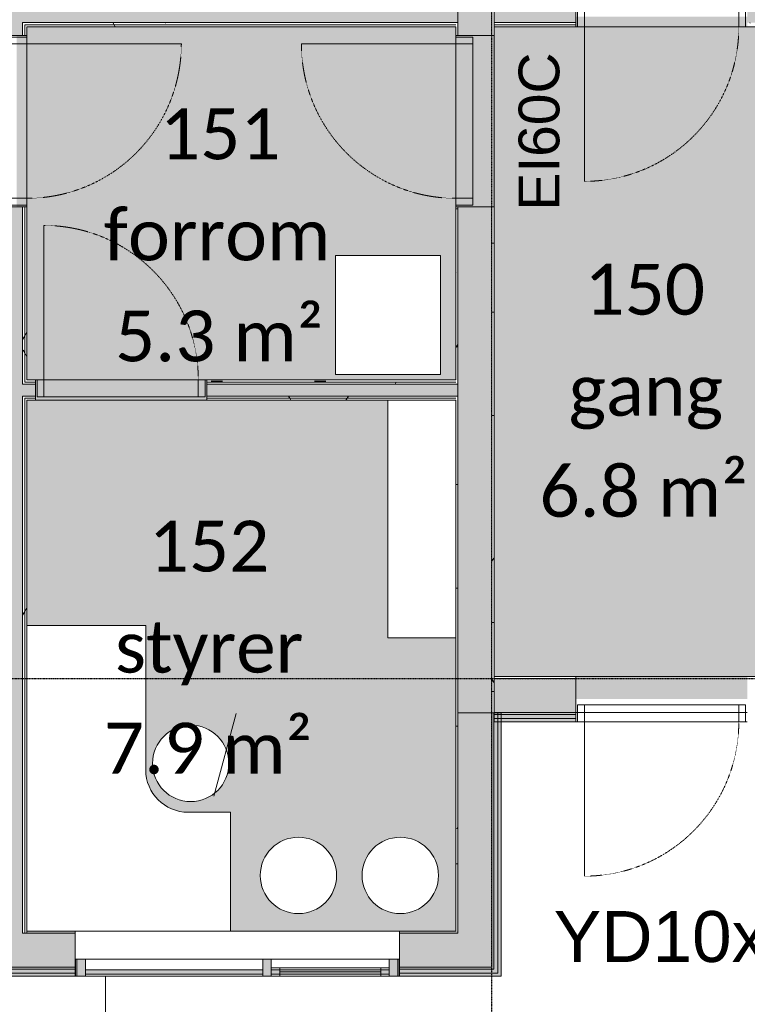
# Model space of a CAD drawing. Header units: millimetres. Extents: x -66110 to 16285, y -16697 to 38719.
# Tile 9 of 55: x -39533 to -35245, y -6719 to -918. Entities that reach past the tile are written whole.
import ezdxf

# ---------------------------------------------------------------- set-up
doc = ezdxf.new("R2010")
doc.units = ezdxf.units.MM
doc.linetypes.add('Dash 1mm', pattern=[2, 1, -1])
doc.linetypes.add('Grid Line', pattern=[5, 2, -1, 1, -1])
for name, color, linetype, lineweight in [('Curtain Panels', 7, 'Continuous', 9), ('Curtain Wall Mullions', 7, 'Continuous', 18), ('Doors', 7, 'Dash 1mm', 9), ('IfcAnnotation', 7, 'Continuous', 9), ('IfcCurtainWall', 7, 'Continuous', 9), ('IfcDoor', 7, 'Continuous', 9), ('IfcGrid', 7, 'Continuous', 9), ('IfcSlab', 7, 'Continuous', 9), ('IfcWall', 7, 'Continuous', 9), ('IfcWindow', 7, 'Continuous', 9), ('Not Exported', 7, 'Continuous', 9), ('Windows', 7, 'Continuous', 9)]:
    doc.layers.add(name, color=color, linetype=linetype, lineweight=lineweight)
doc.layers.add('IfcFurniture', color=9, linetype='Continuous', lineweight=9, true_color=0x808080)
doc.styles.add('Calibri', font='calibri.ttf', dxfattribs={"height": 300})
doc.styles.add('Swis721 Lt BT', font='swissl.ttf', dxfattribs={"height": 300})
doc.styles.add('Swis721 Lt BT_1', font='swissl.ttf', dxfattribs={"height": 240})
pattern_1 = [(0, (0, 0), (812.8, 203.2), [67.056, -542.544, 67.056, -542.544, -3251.2]), (0, (0, 0), (812.8, 203.2), [-1219.2, 67.056, -1152.144, 67.056, -542.544, -1422.4]), (0, (0, 0), (812.8, 203.2), [-3048, 67.056, -339.344, 67.056, -948.944]), (120, (304.8, 101.6), (-582.37636, 602.30545), [67.056, -542.544, 67.056, -542.544, -3251.2]), (120, (304.8, 101.6), (-582.37636, 602.30545), [-1219.2, 67.056, -1152.144, 67.056, -542.544, -1422.4]), (120, (304.8, 101.6), (-582.37636, 602.30545), [-3048, 67.056, -339.344, 67.056, -948.944]), (240, (406.4, 508), (-230.42364, -805.50545), [67.056, -542.544, 67.056, -542.544, -3251.2]), (240, (406.4, 508), (-230.42364, -805.50545), [-1219.2, 67.056, -1152.144, 67.056, -542.544, -1422.4]), (240, (406.4, 508), (-230.42364, -805.50545), [-3048, 67.056, -339.344, 67.056, -948.944])]

# ---------------------------------------------------------------- blocks, each defined once
blk = doc.blocks.new('ARK_2119_70_0_rvt-1-plan 01 ny 200')
at = {"layer": 'IfcSlab'}
for p, q in [((-35245, -5054), (-36255, -5054)), ((-39027.5, -6554), (-39027.5, -8354))]:
    blk.add_line(p, q, dxfattribs=at)
blk = doc.blocks.new('System Panel - Gf100-1672155-plan 01 ny 200')
at = {"layer": 'IfcCurtainWall', "true_color": 0x80ffff}
blk.add_hatch(color=131, dxfattribs=at).paths.add_polyline_path([(-522.5, -37.5), (522.5, -37.5), (522.5, -12.5), (-522.5, -12.5)])
at = {"layer": 'Curtain Panels'}
for p, q in [((522.5, -12.5), (-522.5, -12.5)), ((-522.5, -12.5), (-522.5, -37.5)), ((-522.5, -37.5), (522.5, -37.5)), ((522.5, -37.5), (522.5, -12.5))]:
    blk.add_line(p, q, dxfattribs=at)
blk = doc.blocks.new('Rectangular Mullion - 50x100 høyre-1672151-plan 01 ny 200')
at = {"layer": 'IfcCurtainWall'}
for p, q in [((-39195, -6454), (-39204, -6454)), ((-38100, -6454), (-39145, -6454)), ((-39204, -6554), (-39195, -6554)), ((-39145, -6554), (-38100, -6554))]:
    blk.add_line(p, q, dxfattribs=at)
blk = doc.blocks.new('Rectangular Mullion - 50x100 venstre-1672156-plan 01 ny 200')
at = {"layer": 'IfcCurtainWall', "true_color": 0xa62f11}
h = blk.add_hatch(color=24, dxfattribs=at)
h.paths.add_polyline_path([(-1, 50), (0, 50), (-1, -50)])
h.paths.add_polyline_path([(-10, 50), (-10, -50), (-60, -50), (-60, 50)])
at = {"layer": 'Curtain Wall Mullions'}
for p, q in [((-60, -50), (-60, 50)), ((-60, 50), (-10, 50)), ((-10, 50), (-10, -50)), ((-1, -50), (-1, 50)), ((-1, 50), (0, 50)), ((0, 50), (0, -50)), ((-10, -50), (-60, -50)), ((0, -50), (-1, -50))]:
    blk.add_line(p, q, dxfattribs=at)
blk = doc.blocks.new('Rectangular Mullion - 50x100 høyre-1672157-plan 01 ny 200')
at = {"layer": 'IfcCurtainWall', "true_color": 0xa62f11}
h = blk.add_hatch(color=24, dxfattribs=at)
h.paths.add_polyline_path([(-10, 50), (-60, 50), (-60, -50), (-10, -50)])
h.paths.add_polyline_path([(0, 50), (-1, 50), (0, -50)])
at = {"layer": 'Curtain Wall Mullions'}
for p, q in [((-60, 50), (-60, -50)), ((-10, 50), (-60, 50)), ((-10, -50), (-10, 50)), ((0, 50), (-1, 50)), ((-1, 50), (-1, -50)), ((0, -50), (0, 50)), ((-60, -50), (-10, -50)), ((-1, -50), (0, -50))]:
    blk.add_line(p, q, dxfattribs=at)
blk = doc.blocks.new('System Panel - Gf100-1672158-plan 01 ny 200')
at = {"layer": 'IfcCurtainWall', "true_color": 0x80ffff}
blk.add_hatch(color=131, dxfattribs=at).paths.add_polyline_path([(-84.3, -37.5), (347.5, -37.5), (347.5, -12.5), (-347.5, -12.5), (-347.5, -37.5)])
at = {"layer": 'Curtain Panels'}
for p, q in [((347.5, -12.5), (-347.5, -12.5)), ((-347.5, -12.5), (-347.5, -37.5)), ((-347.5, -37.5), (347.5, -37.5)), ((347.5, -37.5), (347.5, -12.5))]:
    blk.add_line(p, q, dxfattribs=at)
blk = doc.blocks.new('Rectangular Mullion - 50x100 høyre-1672153-plan 01 ny 200')
at = {"layer": 'IfcCurtainWall'}
for p, q in [((-37355, -6454), (-38050, -6454)), ((-37296, -6454), (-37305, -6454)), ((-38050, -6554), (-37355, -6554)), ((-37305, -6554), (-37296, -6554))]:
    blk.add_line(p, q, dxfattribs=at)
blk = doc.blocks.new('Rectangular Mullion - 50x100-1672154-plan 01 ny 200')
at = {"layer": 'IfcCurtainWall', "true_color": 0xa62f11}
blk.add_hatch(color=24, dxfattribs=at).paths.add_polyline_path([(25, -50), (-25, -50), (-25, 50), (25, 50)])
at = {"layer": 'Curtain Wall Mullions'}
for p, q in [((-25, 50), (25, 50)), ((-25, -50), (-25, 50)), ((25, 50), (25, -50)), ((25, -50), (-25, -50))]:
    blk.add_line(p, q, dxfattribs=at)
blk = doc.blocks.new('sto rundl - sto rundl-1959192-plan 01 ny 200')
at = {"layer": 'IfcFurniture'}
for start, end in [(0, 180), (180, 360)]:
    blk.add_arc((0, 0), 225, start, end, dxfattribs=at)
blk = doc.blocks.new('_furniture_boks instance - _furniture_boks instance-1963236-plan 01 ny 200')
at = {"layer": 'IfcFurniture'}
for p, q in [((310, 350), (-310, 350)), ((-310, 350), (-310, -350)), ((310, -350), (310, 350)), ((-310, -350), (310, -350))]:
    blk.add_line(p, q, dxfattribs=at)
blk = doc.blocks.new('_furniture_boks instance - _furniture_boks instance-1964105-plan 01 ny 200')
at = {"layer": 'IfcFurniture'}
for p, q in [((700, 200), (-700, 200)), ((-700, 200), (-700, -200))]:
    blk.add_line(p, q, dxfattribs=at)
blk = doc.blocks.new('Dør Enkel - D10x21-2017910-plan 01 ny 200')
at = {"layer": 'Doors', "linetype": 'Continuous'}
for p, q in [((455, 112.5), (455, 1022.5)), ((-495, 12.5), (-495, 112.5)), ((-495, 112.5), (-455, 112.5)), ((-455, 112.5), (-455, 12.5)), ((455, 112.5), (455, 12.5)), ((455, 112.5), (495, 112.5)), ((495, 112.5), (495, 12.5)), ((-455, 12.5), (-495, 12.5)), ((495, 12.5), (455, 12.5))]:
    blk.add_line(p, q, dxfattribs=at)
at = {"layer": 'Doors'}
blk.add_arc((455, 112.5), 910, 90, 180, dxfattribs=at)
at = {"layer": 'IfcDoor'}
for p, q in [((-455, 112.5), (455, 112.5)), ((-455, 12.5), (455, 12.5))]:
    blk.add_line(p, q, dxfattribs=at)
blk = doc.blocks.new('Dør Enkel_Glassfelt - D10x21__Glassfelt-1960222-plan 01 ny 200')
at = {"layer": 'Doors', "color": 150, "linetype": 'Continuous', "true_color": 0x0080ff}
blk.add_line((455, 60), (455, 970), dxfattribs=at)
at = {"layer": 'Doors', "linetype": 'Continuous'}
for p, q in [((-495, -40), (-495, 60)), ((-495, 60), (-455, 60)), ((-455, 60), (-455, -40)), ((455, 60), (455, -40)), ((455, 60), (495, 60)), ((495, 60), (495, -40)), ((-455, -40), (-495, -40)), ((495, -40), (455, -40))]:
    blk.add_line(p, q, dxfattribs=at)
at = {"layer": 'Doors'}
blk.add_arc((455, 60), 910, 90, 180, dxfattribs=at)
at = {"layer": 'IfcDoor'}
for p, q in [((-455, 60), (455, 60)), ((-455, -40), (455, -40))]:
    blk.add_line(p, q, dxfattribs=at)
blk = doc.blocks.new('Dør Enkel_Glassfelt - YD 10x21 glassfelt-1572141-plan 01 ny 200')
at = {"layer": 'Doors', "color": 150, "linetype": 'Continuous', "true_color": 0x0080ff}
blk.add_line((455, 133.2), (455, 1043.3), dxfattribs=at)
at = {"layer": 'Doors', "linetype": 'Continuous'}
for p, q in [((-495, 33.3), (-495, 133.2)), ((-495, 133.2), (-455, 133.2)), ((-455, 133.2), (-455, 33.3)), ((455, 133.2), (455, 33.3)), ((455, 133.2), (495, 133.2)), ((495, 133.2), (495, 33.3)), ((-455, 33.3), (-495, 33.3)), ((495, 33.3), (455, 33.3))]:
    blk.add_line(p, q, dxfattribs=at)
at = {"layer": 'Doors'}
blk.add_arc((455, 133.2), 910, 90, 180, dxfattribs=at)
at = {"layer": 'IfcDoor'}
for p, q in [((-455, 133.2), (455, 133.2)), ((-455, 33.3), (455, 33.3))]:
    blk.add_line(p, q, dxfattribs=at)
blk = doc.blocks.new('Dør Enkel_Glassfelt - D10x21__Glassfelt-1960048-plan 01 ny 200')
at = {"layer": 'Doors', "linetype": 'Continuous'}
for p, q in [((-455, 40), (-495, 40)), ((-495, 40), (-495, -60)), ((-455, -60), (-455, 40)), ((455, -60), (455, 40)), ((495, 40), (455, 40)), ((495, -60), (495, 40)), ((-495, -60), (-455, -60)), ((455, -60), (495, -60))]:
    blk.add_line(p, q, dxfattribs=at)
at = {"layer": 'Doors', "color": 150, "linetype": 'Continuous', "true_color": 0x0080ff}
blk.add_line((455, -60), (455, -970), dxfattribs=at)
at = {"layer": 'Doors'}
blk.add_arc((455, -60), 910, 180, 270, dxfattribs=at)
at = {"layer": 'IfcDoor'}
for p, q in [((-455, 40), (455, 40)), ((-455, -60), (455, -60))]:
    blk.add_line(p, q, dxfattribs=at)
blk = doc.blocks.new('lederpult2 - lederpult-1993417-plan 01 ny 200')
at = {"layer": 'IfcFurniture'}
for p, q in [((-5587.5, 39900), (-6287.5, 39900)), ((-5587.5, 39050), (-5587.5, 39900)), ((-5087.5, 38800), (-5337.5, 38800)), ((-5087.5, 38100), (-5087.5, 38800))]:
    blk.add_line(p, q, dxfattribs=at)
blk.add_arc((-5337.5, 39050), 250, 180, 270, dxfattribs=at)
blk = doc.blocks.new('Curtain Wall-Awning - Curtain Wall-Awning-2075634-plan 01 ny 200')
at = {"layer": 'IfcWindow'}
for p, q in [((-347.5, 0), (347.5, 0)), ((347.5, -50), (-347.5, -50))]:
    blk.add_line(p, q, dxfattribs=at)
at = {"layer": 'Windows'}
for p, q in [((-347.5, -50), (-347.5, 0)), ((-347.5, 0), (-347.5, -50)), ((-297.5, 0), (-347.5, 0)), ((-347.5, -50), (-297.5, -50)), ((-297.5, -50), (-297.5, 0)), ((-297.5, -24.6), (297.5, -24.6)), ((297.5, 0), (347.5, 0)), ((297.5, -50), (297.5, 0)), ((347.5, -50), (297.5, -50)), ((347.5, 0), (347.5, -50)), ((347.5, 0), (347.5, -50))]:
    blk.add_line(p, q, dxfattribs=at)

msp = doc.modelspace()

# ---------------------------------------------------------------- hatches: boundary and pattern name
at = {"layer": 'IfcWall', "true_color": 0x787878}
h = msp.add_hatch(dxfattribs=at)
h.set_pattern_fill('FP_1', color=8, style=0, pattern_type=2)
h.set_pattern_definition(pattern_1)
h.paths.add_polyline_path([(-36950, -5000.8), (-36950, -3135), (-36962.5, -3135), (-36962.5, -5000.8)])
h.paths.add_polyline_path([(-36950, -3065), (-36950, -2020), (-36962.5, -2020), (-36962.5, -3065)])
h.paths.add_polyline_path([(-36950, -1010), (-36950, -935), (-36962.5, -935), (-36962.5, -1010)])
h.paths.add_polyline_path([(-36962.5, -865), (-36950, -865), (-36950, 153.7), (-36962.5, 153.7), (-36962.5, -852.5)])
h.paths.add_polyline_path([(-36962.5, 1163.8), (-36950, 1163.8), (-36950, 1238.7), (-36962.5, 1238.7), (-36962.5, 1213.7)])
h.paths.add_polyline_path([(-36950, 1308.7), (-36950, 1383.7), (-36962.5, 1383.7), (-36962.5, 1308.7)])
h.paths.add_polyline_path([(-36950, 2393.7), (-36950, 3387.5), (-36962.5, 3387.5), (-36962.5, 2393.7)])
at = {"layer": 'IfcWall', "lineweight": 5, "true_color": 0xffffcc}
h = msp.add_hatch(color=7, dxfattribs=at)
h.paths.add_polyline_path([(-36950, -5000.8), (-36750, -5000.8), (-36750, -2020), (-36950, -2020), (-36950, -4167.5)])
h.paths.add_polyline_path([(-36950, -1010), (-36750, -1010), (-36750, 153.7), (-36950, 153.7), (-36950, -960)])
h.paths.add_polyline_path([(-36750, 1163.8), (-36750, 1383.7), (-36950, 1383.7), (-36950, 1163.8)])
h.paths.add_polyline_path([(-36950, 2393.7), (-36750, 2393.7), (-36750, 3387.5), (-36950, 3387.5), (-36950, 2694.3)])
at = {"layer": 'IfcWall', "true_color": 0x787878}
h = msp.add_hatch(dxfattribs=at)
h.set_pattern_fill('FP_1', color=8, style=0, pattern_type=2)
h.set_pattern_definition(pattern_1)
h.paths.add_polyline_path([(-36738, -5000.8), (-36737.5, -5000.8), (-36738, -2020), (-36750, -2020), (-36750, -5000.8)])
h.paths.add_polyline_path([(-36750, -1010), (-36737.5, -1010), (-36737.5, 153.7), (-36750, 153.7), (-36750, -736.6)])
h.paths.add_polyline_path([(-36737.5, 1163.8), (-36737.5, 1383.7), (-36750, 1383.7), (-36750, 1163.8)])
h.paths.add_polyline_path([(-36737.5, 2393.7), (-36737.5, 3387.5), (-36750, 3387.5), (-36750, 2393.7)])
at = {"layer": 'IfcWall', "lineweight": 5, "true_color": 0xffffcd}
for points in [[(-39718, -935), (-36950, -935), (-36950, -865), (-43015, -865), (-43015, -935), (-40361.7, -935)], [(-36255, -5000), (-36255, -4800), (-36737.5, -4800), (-36737.5, -5000), (-36499.4, -5000)], [(-36950, -6300), (-36750, -6300), (-36750, -5000.8), (-36950, -5000.8), (-36950, -6287.5)]]:
    msp.add_hatch(color=7, dxfattribs=at).paths.add_polyline_path(points)
h = msp.add_hatch(color=7, dxfattribs=at)
h.paths.add_polyline_path([(-35245, -935), (-34935, -935), (-34935, -865), (-35245, -865)])
h.paths.add_polyline_path([(-36255, -935), (-36255, -865), (-36737.5, -865), (-36737.5, -935), (-36499.4, -935)])
at = {"layer": 'IfcWall', "true_color": 0x787878}
h = msp.add_hatch(dxfattribs=at)
h.set_pattern_fill('FP_1', color=8, style=0, pattern_type=2)
h.set_pattern_definition(pattern_1)
h.paths.add_polyline_path([(-39515, -947.5), (-36962.5, -947.5), (-36962.5, -935), (-39515, -935)])
h.paths.add_polyline_path([(-42990, -947.5), (-39585, -947.5), (-39585, -935), (-43015, -935), (-43015, -947.5), (-43002.5, -947.5)])
h = msp.add_hatch(dxfattribs=at)
h.set_pattern_fill('FP_1', color=8, style=0, pattern_type=2)
h.set_pattern_definition(pattern_1)
h.paths.add_polyline_path([(-39610, -960), (-39597.5, -960), (-39597.5, -947.5), (-43002.5, -947.5), (-43002.5, -960), (-39718, -960)])
h.paths.add_polyline_path([(-39074.3, -960), (-36962.5, -960), (-36962.5, -947.5), (-39502.5, -947.5), (-39502.5, -960), (-39396.1, -960)])
at = {"layer": 'IfcWall', "lineweight": 5, "true_color": 0xffffcd}
h = msp.add_hatch(color=7, dxfattribs=at)
h.paths.add_polyline_path([(-39515, -6300), (-39515, -2020), (-39585, -2020), (-39585, -6300)])
h.paths.add_polyline_path([(-39515, -1010), (-39515, -935), (-39585, -935), (-39585, -1010)])
at = {"layer": 'IfcWall', "true_color": 0x787878}
h = msp.add_hatch(dxfattribs=at)
h.set_pattern_fill('FP_1', color=8, style=0, pattern_type=2)
h.set_pattern_definition(pattern_1)
h.paths.add_polyline_path([(-39502.5, -6300), (-39502.5, -3135), (-39515, -3135), (-39515, -6300)])
h.paths.add_polyline_path([(-39515, -3065), (-39502.5, -3065), (-39502.5, -2020), (-39515, -2020), (-39515, -3052.5)])
h.paths.add_polyline_path([(-39515, -1010), (-39502.5, -1010), (-39502.5, -947.5), (-39515, -947.5), (-39515, -960)])
h = msp.add_hatch(dxfattribs=at)
h.set_pattern_fill('FP_1', color=8, style=0, pattern_type=2)
h.set_pattern_definition(pattern_1)
h.paths.add_polyline_path([(-39490, -6300), (-39490, -3147.5), (-39502.5, -3147.5), (-39502.5, -6300)])
h.paths.add_polyline_path([(-39490, -3052.5), (-39490, -2020), (-39502.5, -2020), (-39502.5, -3052.5)])
h.paths.add_polyline_path([(-39490, -1010), (-39490, -960), (-39502.5, -960), (-39502.5, -1010)])
h = msp.add_hatch(dxfattribs=at)
h.set_pattern_fill('FP_1', color=8, style=0, pattern_type=2)
h.set_pattern_definition(pattern_1)
h.paths.add_polyline_path([(-34947.5, -947.5), (-34947.5, -935), (-35245, -935), (-35245, -947.5), (-34960, -947.5)])
h.paths.add_polyline_path([(-36499.4, -947.5), (-36255, -947.5), (-36255, -935), (-36737.5, -935), (-36737.5, -947.5)])
h = msp.add_hatch(dxfattribs=at)
h.set_pattern_fill('FP_1', color=8, style=0, pattern_type=2)
h.set_pattern_definition(pattern_1)
h.paths.add_polyline_path([(-36255, -960), (-36255, -947.5), (-36737.5, -947.5), (-36737.5, -960), (-36499.4, -960)])
h.paths.add_polyline_path([(-34960, -960), (-34960, -947.5), (-35245, -947.5), (-35245, -960), (-35212, -960)])
at = {"layer": 'IfcWall', "lineweight": 5, "true_color": 0xffffcd}
h = msp.add_hatch(color=7, dxfattribs=at)
h.paths.add_polyline_path([(-36950, -3135), (-36950, -3065), (-38430, -3065), (-38430, -3135), (-36962.5, -3135)])
h.paths.add_polyline_path([(-39515, -3135), (-39440, -3135), (-39440, -3065), (-39515, -3065)])
at = {"layer": 'IfcWall', "true_color": 0x787878}
h = msp.add_hatch(dxfattribs=at)
h.set_pattern_fill('FP_1', color=8, style=0, pattern_type=2)
h.set_pattern_definition(pattern_1)
h.paths.add_polyline_path([(-39440, -3065), (-39440, -3052.5), (-39502.5, -3052.5), (-39502.5, -3065), (-39490, -3065)])
h.paths.add_polyline_path([(-36962.5, -3065), (-36962.5, -3052.5), (-38430, -3052.5), (-38430, -3065), (-37786.8, -3065)])
h = msp.add_hatch(dxfattribs=at)
h.set_pattern_fill('FP_1', color=8, style=0, pattern_type=2)
h.set_pattern_definition(pattern_1)
h.paths.add_polyline_path([(-36962.5, -3052.5), (-36962.5, -3040), (-38430, -3040), (-38430, -3052.5), (-37786.8, -3052.5)])
h.paths.add_polyline_path([(-39490, -3052.5), (-39440, -3052.5), (-39440, -3040), (-39490, -3040)])
h = msp.add_hatch(dxfattribs=at)
h.set_pattern_fill('FP_1', color=8, style=0, pattern_type=2)
h.set_pattern_definition(pattern_1)
h.paths.add_polyline_path([(-36962.5, -3147.5), (-36962.5, -3135), (-38430, -3135), (-38430, -3147.5), (-37786.8, -3147.5)])
h.paths.add_polyline_path([(-39490, -3147.5), (-39440, -3147.5), (-39440, -3135), (-39502.5, -3135), (-39502.5, -3147.5)])
h = msp.add_hatch(dxfattribs=at)
h.set_pattern_fill('FP_1', color=8, style=0, pattern_type=2)
h.set_pattern_definition(pattern_1)
h.paths.add_polyline_path([(-36962.5, -3160), (-36962.5, -3147.5), (-38430, -3147.5), (-38430, -3160), (-37786.8, -3160)])
h.paths.add_polyline_path([(-39490, -3160), (-39440, -3160), (-39440, -3147.5), (-39490, -3147.5)])
h = msp.add_hatch(dxfattribs=at)
h.set_pattern_fill('FP_1', color=8, style=0, pattern_type=2)
h.set_pattern_definition(pattern_1)
h.paths.add_polyline_path([(-36499.4, -4800), (-36255, -4800), (-36255, -4787.5), (-36737.5, -4787.5), (-36737.5, -4800)])
h = msp.add_hatch(dxfattribs=at)
h.set_pattern_fill('FP_1', color=8, style=0, pattern_type=2)
h.set_pattern_definition(pattern_1)
h.paths.add_polyline_path([(-36962.5, -6287.5), (-36950, -6287.5), (-36950, -5000.8), (-36962.5, -5000.8), (-36962.5, -5882.9)])
at = {"layer": 'IfcWall', "lineweight": 5, "true_color": 0x787878}
for points in [[(-36738, -6500), (-36738, -5000.8), (-36750, -5000.8), (-36750, -6500)], [(-36255, -5012), (-36255, -5000), (-36737.5, -5000), (-36737.5, -5012), (-36499.4, -5012)]]:
    msp.add_hatch(color=8, dxfattribs=at).paths.add_polyline_path(points)
at = {"layer": 'IfcWall', "lineweight": 5, "true_color": 0xf0f0f0}
for points in [[(-36738, -6512), (-36715, -6512), (-36715, -5000.8), (-36738, -5000.8), (-36738, -6500)], [(-36737.5, -5035), (-36255, -5035), (-36255, -5012), (-36737.5, -5012), (-36737.5, -5025.2)]]:
    msp.add_hatch(color=7, dxfattribs=at).paths.add_polyline_path(points)
at = {"layer": 'IfcWall', "true_color": 0xa62f11}
msp.add_hatch(color=24, dxfattribs=at).paths.add_polyline_path([(-36499.4, -5054), (-36255, -5054), (-36255, -5035), (-36737.5, -5035), (-36737.5, -5054)])
at = {"layer": 'IfcWall', "lineweight": 5, "true_color": 0xa62f11}
msp.add_hatch(color=24, dxfattribs=at).paths.add_polyline_path([(-36696, -6535), (-36696, -5000.8), (-36715, -5000.8), (-36715, -6535)])
at = {"layer": 'IfcWall', "lineweight": 5, "true_color": 0xffffcd}
h = msp.add_hatch(color=7, dxfattribs=at)
h.paths.add_polyline_path([(-40195, -6500), (-39205, -6500), (-39205, -6300), (-40195, -6300)])
h.paths.add_polyline_path([(-36750, -6500), (-36750, -6300), (-37295, -6300), (-37295, -6500), (-36950, -6500)])
h.paths.add_polyline_path([(-57150, -6500), (-54505, -6500), (-54505, -6300), (-57150, -6300)])
h.paths.add_polyline_path([(-48729.9, -6500), (-48205, -6500), (-48205, -6300), (-49695, -6300), (-49695, -6500), (-48990, -6500)])
h.paths.add_polyline_path([(-50805, -6500), (-50805, -6300), (-52295, -6300), (-52295, -6500), (-51240, -6500)])
h.paths.add_polyline_path([(-42936.5, -6500), (-42405, -6500), (-42405, -6300), (-43895, -6300), (-43895, -6500), (-42990, -6500)])
at = {"layer": 'IfcWall', "true_color": 0x787878}
h = msp.add_hatch(dxfattribs=at)
h.set_pattern_fill('FP_1', color=8, style=0, pattern_type=2)
h.set_pattern_definition(pattern_1)
h.paths.add_polyline_path([(-48205, -6300), (-48205, -6287.5), (-48990, -6287.5), (-48990, -6300), (-48729.9, -6300)])
h.paths.add_polyline_path([(-43895, -6300), (-43110, -6300), (-43110, -6287.5), (-43895, -6287.5)])
h.paths.add_polyline_path([(-51240, -6300), (-50805, -6300), (-50805, -6287.5), (-51240, -6287.5)])
h.paths.add_polyline_path([(-51340, -6300), (-51340, -6287.5), (-52140, -6287.5), (-52140, -6300), (-51948.5, -6300)])
h.paths.add_polyline_path([(-36962.5, -6300), (-36950, -6300), (-36950, -6287.5), (-37295, -6287.5), (-37295, -6300), (-37143.1, -6300)])
h.paths.add_polyline_path([(-39718, -6300), (-39610, -6300), (-39610, -6287.5), (-40195, -6287.5), (-40195, -6300)])
h.paths.add_polyline_path([(-57137.5, -6300), (-54505, -6300), (-54505, -6287.5), (-57137.5, -6287.5)])
h.paths.add_polyline_path([(-49110, -6300), (-49110, -6287.5), (-49695, -6287.5), (-49695, -6300), (-49373.6, -6300)])
h.paths.add_polyline_path([(-52295, -6300), (-52260, -6300), (-52260, -6287.5), (-52295, -6287.5)])
h.paths.add_polyline_path([(-39205, -6300), (-39205, -6287.5), (-39490, -6287.5), (-39490, -6300), (-39396.1, -6300)])
h.paths.add_polyline_path([(-42936.5, -6300), (-42405, -6300), (-42405, -6287.5), (-42990, -6287.5), (-42990, -6300)])
at = {"layer": 'IfcWall', "true_color": 0xa62f11}
h = msp.add_hatch(color=24, dxfattribs=at)
h.paths.add_polyline_path([(-57385, -6554), (-54505, -6554), (-54505, -6535), (-57385, -6535)])
h.paths.add_polyline_path([(-49695, -6554), (-48205, -6554), (-48205, -6535), (-49695, -6535)])
h.paths.add_polyline_path([(-50805, -6554), (-50805, -6535), (-52295, -6535), (-52295, -6554), (-51948.5, -6554)])
h.paths.add_polyline_path([(-40195, -6554), (-39205, -6554), (-39205, -6535), (-40195, -6535)])
h.paths.add_polyline_path([(-43895, -6554), (-42405, -6554), (-42405, -6535), (-43895, -6535)])
h.paths.add_polyline_path([(-37143.1, -6554), (-36696, -6554), (-36696, -6535), (-37295, -6535), (-37295, -6554)])
at = {"layer": 'IfcWall', "lineweight": 5, "true_color": 0xf0f0f0}
h = msp.add_hatch(color=7, dxfattribs=at)
h.paths.add_polyline_path([(-39205, -6535), (-39205, -6512), (-40195, -6512), (-40195, -6535), (-39718, -6535)])
h.paths.add_polyline_path([(-36750, -6535), (-36715, -6535), (-36715, -6512), (-37295, -6512), (-37295, -6535), (-37143.1, -6535)])
h.paths.add_polyline_path([(-57137.5, -6535), (-54505, -6535), (-54505, -6512), (-57362, -6512), (-57362, -6535), (-57150, -6535)])
h.paths.add_polyline_path([(-52295, -6535), (-50805, -6535), (-50805, -6512), (-52295, -6512)])
h.paths.add_polyline_path([(-49695, -6535), (-48205, -6535), (-48205, -6512), (-49695, -6512)])
h.paths.add_polyline_path([(-42936.5, -6535), (-42405, -6535), (-42405, -6512), (-43895, -6512), (-43895, -6535), (-43580.2, -6535)])
at = {"layer": 'IfcWall', "lineweight": 5, "true_color": 0x787878}
h = msp.add_hatch(color=8, dxfattribs=at)
h.paths.add_polyline_path([(-43895, -6512), (-42405, -6512), (-42405, -6500), (-43895, -6500)])
h.paths.add_polyline_path([(-54505, -6512), (-54505, -6500), (-57350, -6500), (-57350, -6512), (-55810.8, -6512)])
h.paths.add_polyline_path([(-51240, -6512), (-50805, -6512), (-50805, -6500), (-52295, -6500), (-52295, -6512), (-51252.5, -6512)])
h.paths.add_polyline_path([(-49695, -6512), (-48205, -6512), (-48205, -6500), (-49695, -6500)])
h.paths.add_polyline_path([(-39718, -6512), (-39205, -6512), (-39205, -6500), (-40195, -6500), (-40195, -6512)])
h.paths.add_polyline_path([(-37295, -6512), (-36738, -6512), (-36738, -6500), (-37295, -6500)])
at = {"layer": 'Not Exported', "true_color": 0xe6f3fa}
msp.add_hatch(color=7, dxfattribs=at).paths.add_polyline_path([(-35662.1, -4920.8), (-35245, -4920.8), (-35245, -4787.5), (-34960, -4787.5), (-34960, -3470), (-34900, -3470), (-34900, -2460), (-34960, -2460), (-34960, -2240), (-34900, -2240), (-34900, -1230), (-34960, -1230), (-34960, -960), (-35245, -960), (-35245, -900), (-36255, -900), (-36255, -960), (-36737.5, -960), (-36737.5, -1010), (-36850, -1010), (-36850, -2020), (-36737.5, -2020), (-36737.5, -4787.5), (-36255, -4787.5), (-36255, -4920.8)])
at = {"layer": 'Not Exported', "true_color": 0xefe6fa}
h = msp.add_hatch(color=7, dxfattribs=at)
h.paths.add_polyline_path([(-38430, -3100), (-38430, -3040), (-36962.5, -3040), (-36962.5, -2020), (-36850, -2020), (-36850, -1010), (-36962.5, -1010), (-36962.5, -960), (-39490, -961.6), (-39490, -1010), (-39550, -1010), (-39550, -2020), (-39490, -2020), (-39490, -3040), (-39440, -3040), (-39440, -3100), (-39074.3, -3100)])
h.paths.add_polyline_path([(-37672.5, -3007.5), (-37672.5, -2307.5), (-37052.5, -2307.5), (-37052.5, -3007.5)])
h = msp.add_hatch(color=7, dxfattribs=at)
h.paths.add_polyline_path([(-37290, -6287.5), (-36962.5, -6287.5), (-36962.5, -4560), (-37362.5, -4560), (-37362.5, -3160), (-38430, -3160), (-38430, -3100), (-39440, -3100), (-39440, -3160), (-39490, -3160), (-39490, -4487.5), (-38790, -4487.5), (-38790, -5337.5), (-38783.7, -5393.1), (-38765.2, -5446), (-38735.5, -5493.4), (-38695.9, -5533), (-38648.5, -5562.7), (-38595.6, -5581.2), (-38540, -5587.5), (-38290, -5587.5), (-38290, -6287.5), (-37295, -6287.5)])
h.paths.add_polyline_path([(-37290, -6185), (-37340.1, -6179.4), (-37387.6, -6162.7), (-37430.3, -6135.9), (-37465.9, -6100.3), (-37492.7, -6057.6), (-37509.4, -6010.1), (-37515, -5960), (-37509.4, -5909.9), (-37492.7, -5862.4), (-37465.9, -5819.7), (-37430.3, -5784.1), (-37387.6, -5757.3), (-37340.1, -5740.6), (-37290, -5735), (-37239.9, -5740.6), (-37192.4, -5757.3), (-37143.1, -5790.7), (-37114.1, -5819.7), (-37087.3, -5862.4), (-37070.6, -5909.9), (-37065, -5960), (-37070.6, -6010.1), (-37087.3, -6057.6), (-37114.1, -6100.3), (-37149.7, -6135.9), (-37192.4, -6162.7), (-37239.9, -6179.4)])
h.paths.add_polyline_path([(-37890, -6185), (-37940.1, -6179.4), (-37987.6, -6162.7), (-38030.3, -6135.9), (-38065.9, -6100.3), (-38092.7, -6057.6), (-38109.4, -6010.1), (-38115, -5960), (-38109.4, -5909.9), (-38092.7, -5862.4), (-38065.9, -5819.7), (-38030.3, -5784.1), (-37987.6, -5757.3), (-37940.1, -5740.6), (-37890, -5735), (-37839.9, -5740.6), (-37786.8, -5760.8), (-37749.7, -5784.1), (-37714.1, -5819.7), (-37687.3, -5862.4), (-37670.6, -5909.9), (-37665, -5960), (-37670.6, -6010.1), (-37687.3, -6057.6), (-37714.1, -6100.3), (-37749.7, -6135.9), (-37792.4, -6162.7), (-37839.9, -6179.4)])
h.paths.add_polyline_path([(-38525, -5524.7), (-38575.1, -5519), (-38622.6, -5502.4), (-38665.3, -5475.6), (-38700.9, -5440), (-38727.7, -5397.3), (-38744.4, -5349.8), (-38750, -5299.7), (-38744.4, -5249.6), (-38727.7, -5202.1), (-38700.9, -5159.4), (-38665.3, -5123.8), (-38622.6, -5097), (-38575.1, -5080.3), (-38525, -5074.7), (-38474.9, -5080.3), (-38427.4, -5097), (-38384.7, -5123.8), (-38349.1, -5159.4), (-38322.3, -5202.1), (-38305.6, -5249.6), (-38300, -5299.7), (-38305.6, -5349.8), (-38322.3, -5397.3), (-38349.1, -5440), (-38384.7, -5475.6), (-38430.5, -5503.5), (-38474.9, -5519)])

# ---------------------------------------------------------------- linework, layer by layer
at = {"layer": 'IfcGrid', "color": 9, "linetype": 'Grid Line', "lineweight": 25, "true_color": 0xc0c0c0}
for p, q in [((-36750, -6068.3), (-36750, 34991.8)), ((-55874.3, -4800), (4529.7, -4800)), ((-36750, -8068.3), (-36750, -6068.3))]:
    msp.add_line(p, q, dxfattribs=at)
at = {"layer": 'IfcSlab'}
msp.add_line((-36255, -5000), (-35245, -5000), dxfattribs=at)
at = {"layer": 'IfcWall'}
for p, q in [((-36950, 153.7), (-36950, -1010)), ((-36750, 153.7), (-36750, -1010)), ((-36950, -935), (-39515, -935)), ((-39515, -935), (-39515, -1010)), ((-36962.5, -947.5), (-39502.5, -947.5)), ((-39502.5, -947.5), (-39502.5, -1010)), ((-36737.5, -935), (-36255, -935)), ((-36737.5, -947.5), (-36255, -947.5)), ((-39515, -2020), (-39515, -3065)), ((-39502.5, -2020), (-39502.5, -3052.5)), ((-36950, -2020), (-36950, -6300)), ((-36750, -2020), (-36750, -6500)), ((-39515, -3065), (-39440, -3065)), ((-39502.5, -3052.5), (-39440, -3052.5)), ((-38430, -3052.5), (-36962.5, -3052.5)), ((-38430, -3065), (-36950, -3065)), ((-39515, -3135), (-39440, -3135)), ((-39515, -3135), (-39515, -6300)), ((-39502.5, -3147.5), (-39440, -3147.5)), ((-39502.5, -3147.5), (-39502.5, -6300)), ((-38430, -3135), (-36950, -3135)), ((-38430, -3147.5), (-36962.5, -3147.5)), ((-36255, -4800), (-36737.5, -4800)), ((-36950, -5000.8), (-36737.5, -5000.8)), ((-36738, -6512), (-36738, -5000.8)), ((-36255, -5000), (-36737.5, -5000)), ((-36255, -5012), (-36737.5, -5012)), ((-36255, -5035), (-36737.5, -5035)), ((-36715, -6535), (-36715, -5000.8)), ((-39205, -6300), (-39515, -6300)), ((-39490, -6287.5), (-39490, -6300)), ((-39205, -6287.5), (-37295, -6287.5)), ((-36950, -6300), (-37295, -6300)), ((-39205, -6500), (-40195, -6500)), ((-39205, -6512), (-40195, -6512)), ((-39205, -6535), (-40195, -6535)), ((-36750, -6500), (-37295, -6500)), ((-36738, -6512), (-37295, -6512)), ((-36715, -6535), (-37295, -6535))]:
    msp.add_line(p, q, dxfattribs=at)
at = {"layer": 'IfcWall', "lineweight": 18}
for p, q in [((-36737.5, -1010), (-36737.5, 153.7)), ((-36255, -960), (-36255, -840)), ((-39490, -960), (-36962.5, -960)), ((-39490, -1010), (-39490, -960)), ((-36962.5, -960), (-36962.5, -1010)), ((-36737.5, -960), (-36255, -960)), ((-39610, -1010), (-39490, -1010)), ((-36962.5, -1010), (-36737.5, -1010)), ((-39490, -2020), (-39610, -2020)), ((-39490, -3040), (-39490, -2020)), ((-36737.5, -2020), (-36962.5, -2020)), ((-36962.5, -2020), (-36962.5, -3040)), ((-36737.5, -5054), (-36737.5, -2020)), ((-39440, -3040), (-39490, -3040)), ((-39440, -3160), (-39440, -3040)), ((-36962.5, -3040), (-38430, -3040)), ((-38430, -3040), (-38430, -3160)), ((-39490, -3160), (-39440, -3160)), ((-39490, -6287.5), (-39490, -3160)), ((-38430, -3160), (-36962.5, -3160)), ((-36962.5, -3160), (-36962.5, -6287.5)), ((-36255, -4787.5), (-36737.5, -4787.5)), ((-36255, -5054), (-36255, -4787.5)), ((-36696, -5000.8), (-36737.5, -5000.8)), ((-36696, -6554), (-36696, -5000.8)), ((-36737.5, -5054), (-36255, -5054)), ((-39205, -6287.5), (-39490, -6287.5)), ((-39205, -6554), (-39205, -6287.5)), ((-36962.5, -6287.5), (-37295, -6287.5)), ((-37295, -6287.5), (-37295, -6554)), ((-40195, -6554), (-39205, -6554)), ((-37295, -6554), (-36696, -6554))]:
    msp.add_line(p, q, dxfattribs=at)
at = {"layer": 'Not Exported'}
msp.add_line((-38257.4, -5005.1), (-38389, -5492.6), dxfattribs=at)
at = {"layer": 'Not Exported', "flags": 128}
for points in [[(-36962.5, -3040), (-36962.5, -961.6), (-36962.5, -960), (-39490, -960), (-39490, -3040)], [(-36737.5, -4787.5), (-36694.4, -4787.5), (-34960, -4787.5), (-34960, -2350), (-34960, -960), (-36737.5, -960), (-36737.5, -3100)], [(-36962.5, -5000.8), (-36962.5, -4785.9), (-36962.5, -3160), (-39490, -3160), (-39490, -6287.5), (-36962.5, -6287.5), (-36962.5, -5055.6)]]:
    msp.add_lwpolyline(points, close=True, dxfattribs=at)

# ---------------------------------------------------------------- block references
at = {"lineweight": 5}
msp.add_blockref('ARK_2119_70_0_rvt-1-plan 01 ny 200', (0, 0), dxfattribs=at)
at = {"layer": 'IfcCurtainWall', "rotation": 180}
msp.add_blockref('Rectangular Mullion - 50x100 høyre-1672157-plan 01 ny 200', (-39205, -6504), dxfattribs=at)
msp.add_blockref('Rectangular Mullion - 50x100 høyre-1672157-plan 01 ny 200', (-39205, -6504), dxfattribs=at)
at = {"layer": 'IfcCurtainWall'}
for name, p in [('Rectangular Mullion - 50x100 høyre-1672151-plan 01 ny 200', (0, 0)), ('Rectangular Mullion - 50x100 høyre-1672151-plan 01 ny 200', (0, 0)), ('Rectangular Mullion - 50x100 høyre-1672153-plan 01 ny 200', (0, 0)), ('Rectangular Mullion - 50x100 høyre-1672153-plan 01 ny 200', (0, 0)), ('System Panel - Gf100-1672155-plan 01 ny 200', (-38622.5, -6504)), ('System Panel - Gf100-1672155-plan 01 ny 200', (-38622.5, -6504)), ('System Panel - Gf100-1672158-plan 01 ny 200', (-37702.5, -6504))]:
    msp.add_blockref(name, p, dxfattribs=at)
at = {"layer": 'IfcCurtainWall', "extrusion": (0, 0, -1), "rotation": 180}
for name, p in [('Rectangular Mullion - 50x100-1672154-plan 01 ny 200', (38075, -6504)), ('Rectangular Mullion - 50x100-1672154-plan 01 ny 200', (38075, -6504)), ('Rectangular Mullion - 50x100 venstre-1672156-plan 01 ny 200', (37295, -6504)), ('Rectangular Mullion - 50x100 venstre-1672156-plan 01 ny 200', (37295, -6504))]:
    msp.add_blockref(name, p, dxfattribs=at)
at = {"layer": 'IfcDoor'}
for name, p, rotation in [('Dør Enkel_Glassfelt - D10x21__Glassfelt-1960222-plan 01 ny 200', (-35750, -900), 180), ('Dør Enkel_Glassfelt - D10x21__Glassfelt-1960048-plan 01 ny 200', (-39550, -1515), 89.99999999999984), ('Dør Enkel - D10x21-2017910-plan 01 ny 200', (-36850, -1515), 90.00000000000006), ('Dør Enkel_Glassfelt - D10x21__Glassfelt-1960048-plan 01 ny 200', (-38935, -3100), 180), ('Dør Enkel_Glassfelt - YD 10x21 glassfelt-1572141-plan 01 ny 200', (-35750, -4920.8), 180)]:
    msp.add_blockref(name, p, dxfattribs=dict(at, rotation=rotation))
at = {"layer": 'IfcFurniture'}
for name, p in [('_furniture_boks instance - _furniture_boks instance-1963236-plan 01 ny 200', (-37362.5, -2657.5)), ('lederpult2 - lederpult-1993417-plan 01 ny 200', (-33202.5, -44387.5))]:
    msp.add_blockref(name, p, dxfattribs=at)
for name, p, rotation in [('_furniture_boks instance - _furniture_boks instance-1964105-plan 01 ny 200', (-37162.5, -3860), 89.99999999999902), ('sto rundl - sto rundl-1959192-plan 01 ny 200', (-38525, -5299.7), 90.00000000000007), ('sto rundl - sto rundl-1959192-plan 01 ny 200', (-37890, -5960), 90.00000000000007), ('sto rundl - sto rundl-1959192-plan 01 ny 200', (-37290, -5960), 90.00000000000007)]:
    msp.add_blockref(name, p, dxfattribs=dict(at, rotation=rotation))
at = {"layer": 'Windows'}
msp.add_blockref('Curtain Wall-Awning - Curtain Wall-Awning-2075634-plan 01 ny 200', (-37702.5, -6504), dxfattribs=at)

# ---------------------------------------------------------------- texts
at = {"layer": 'IfcAnnotation', "insert": (-36592.5, -2042.5), "char_height": 240, "width": 1106.329, "attachment_point": 1, "rotation": 90, "style": 'Swis721 Lt BT_1'}
msp.add_mtext('EI60C', dxfattribs=at)
at = {"layer": 'IfcAnnotation', "insert": (-36385.6, -6169.9), "char_height": 300, "width": 1956.118, "attachment_point": 1, "style": 'Swis721 Lt BT'}
msp.add_mtext('YD10x21', dxfattribs=at)
at = {"layer": 'Not Exported', "char_height": 300, "attachment_point": 1, "style": 'Calibri'}
for s, insert, width in [('151', (-38706.3, -1440.5), 913.924), ('forrom', (-39037, -2035.8), 1715.611), ('150', (-36205.3, -2356.1), 913.924), ('5.3 m²', (-38970.9, -2631.1), 1555.274), ('gang', (-36297.9, -2951.4), 1138.396), ('6.8 m²', (-36469.9, -3546.8), 1555.274), ('152', (-38772.4, -3869.7), 913.924), ('styrer', (-38970.9, -4465), 1394.936), ('7.9 m²', (-39037, -5060.3), 1555.274)]:
    msp.add_mtext(s, dxfattribs=dict(at, insert=insert, width=width))

doc.saveas('drawing.dxf')
